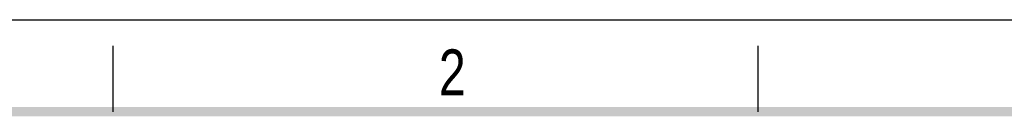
# Model space of a CAD drawing. Header units: millimetres. Extents: x 0 to 210, y 0 to 297.
# Tile 19 of 20: x 49 to 124, y 290 to 297. Entities that reach past the tile are written whole.
import ezdxf

# ---------------------------------------------------------------- set-up
doc = ezdxf.new("R2010")
doc.units = ezdxf.units.MM
doc.header["$LTSCALE"] = 19.36
doc.layers.get('0').update_dxf_attribs({"linetype": 'CONTINUOUS'})
doc.styles.add('TEXTSTYLE_2', font='txt', dxfattribs={"width": 0.75})

msp = doc.modelspace()

# ---------------------------------------------------------------- linework, layer by layer
at = {"color": 2, "linetype": 'CONTINUOUS'}
for p, q in [((0, 297), (210, 297)), ((56, 290), (56, 295)), ((105, 290), (105, 295))]:
    msp.add_line(p, q, dxfattribs=at)
at = {"color": 7, "linetype": 'CONTINUOUS', "const_width": 0.7}
msp.add_lwpolyline([(7, 290), (203, 290)], dxfattribs=at)

# ---------------------------------------------------------------- texts
at = {"color": 5, "linetype": 'CONTINUOUS', "style": 'TEXTSTYLE_2', "width": 0.785714}
msp.add_text('2', height=3.5, dxfattribs=at).set_placement((80.73138, 291.23958))

doc.saveas('drawing.dxf')
